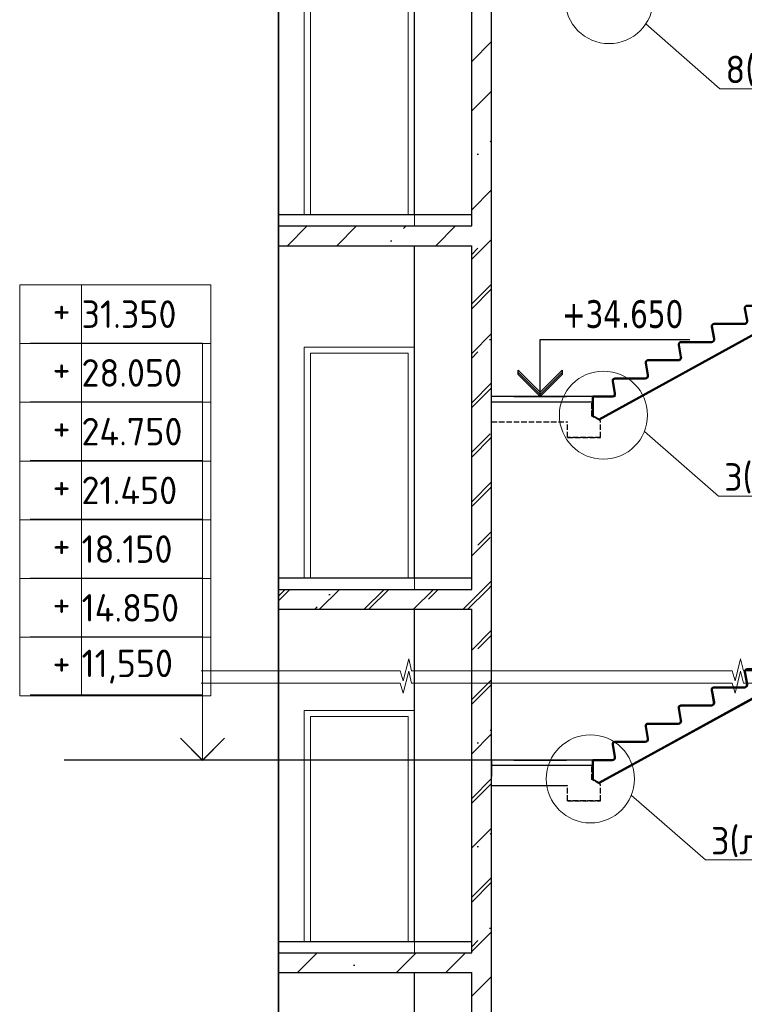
# Model space of a CAD drawing. Header units: millimetres. Extents: x 259029 to 2494469, y -731578 to -57567.
# Tile 10 of 207: x 347832 to 354411, y -685366 to -676425. Entities that reach past the tile are written whole.
import ezdxf
from ezdxf import colors
from ezdxf.entities.mleader import LeaderData, LeaderLine
from ezdxf.math import Vec2, Vec3

# ---------------------------------------------------------------- set-up
doc = ezdxf.new("R2010")
doc.units = ezdxf.units.MM
doc.linetypes.add('______2', pattern=[270, 200, -70])
doc.layers.get('Defpoints').update_dxf_attribs({"color": 140})
for name, color, linetype, lineweight in [('RAZMER', 100, 'Continuous', 15), ('Standard', 7, 'Continuous', 25), ('АС-Таблицы', 7, 'Continuous', 20), ('Общий01', 7, 'Continuous', 13), ('отметки', 243, 'Continuous', 18), ('ПЛИТА', 152, 'Continuous', 35), ('Размеры кладочные', 3, 'Continuous', 20), ('РАЗРЕЗЫ', 10, 'Continuous', 60), ('Символы 0.20', 1, 'Continuous', 20), ('Стена', 7, 'Continuous', 50), ('Стена_ бетон не несущ.', 253, 'Continuous', 35), ('Стена_ бетон несущ.', 253, 'Continuous', 70)]:
    doc.layers.add(name, color=color, linetype=linetype, lineweight=lineweight)
doc.styles.add('TAHOMA', font='tahoma.ttf')
doc.styles.add('ГОСТ', font='GOST_Common.ttf')
pattern_1 = [(45, (-470712.6, -328833), (-449.0128, 449.0128), []), (45, (-470263.6, -328833), (-449.0128, 449.0128), [793.75, -158.75, 0, -158.75])]
pattern_2 = [(45, (-470712.6, -348633), (-449.0128, 449.0128), []), (45, (-470263.6, -348633), (-449.0128, 449.0128), [793.75, -158.75, 0, -158.75])]

# ---------------------------------------------------------------- blocks, each defined once
blk = doc.blocks.new('*T317')
at = {"layer": 'Defpoints', "color": 8, "linetype": 'ByBlock', "lineweight": 0, "transparency": 16777216}
for p, q in [((0, 0), (1734.3, 0)), ((0, 0), (0, -3733.3)), ((561.2, 0), (561.2, -3733.3)), ((1734.3, 0), (1734.3, -3733.3)), ((0, -533.3), (1734.3, -533.3)), ((0, -1066.7), (1734.3, -1066.7)), ((0, -1600), (1734.3, -1600)), ((0, -2133.3), (1734.3, -2133.3)), ((0, -2666.7), (1734.3, -2666.7)), ((0, -3200), (1734.3, -3200)), ((0, -3733.3), (1734.3, -3733.3))]:
    blk.add_line(p, q, dxfattribs=at)
at = {"layer": 'АС-Таблицы', "color": 0, "transparency": 16777216, "char_height": 250, "style": 'ГОСТ'}
for s, insert, width, attachment_point in [('+', (461.2, -100), 361.223, 3), ('31.350', (561.2, -266.7), 1173.087, 4), ('+', (461.2, -633.3), 361.223, 3), ('28.050', (561.2, -800), 1173.087, 4), ('+', (461.2, -1166.7), 361.223, 3), ('24.750', (561.2, -1333.3), 1173.087, 4), ('+', (461.2, -1700), 361.223, 3), ('21.450', (561.2, -1866.7), 1173.087, 4), ('+', (461.2, -2233.3), 361.223, 3), ('18.150', (561.2, -2400), 1173.087, 4), ('14.850', (561.2, -2933.3), 1173.087, 4), ('+', (461.2, -2766.7), 361.223, 3), ('11,550', (561.2, -3466.7), 1173.087, 4), ('+', (461.2, -3300), 361.223, 3)]:
    blk.add_mtext(s, dxfattribs=dict(at, insert=insert, width=width, attachment_point=attachment_point))
blk = doc.blocks.new('_None')
blk = doc.blocks.new('НОВЫЙ')
at = {"layer": 'Standard', "color": 5, "linetype": 'Continuous', "lineweight": 50, "transparency": 33554687}
for p, q in [((381795.4, -472257), (381776.2, -472145.8)), ((381795.8, -472121.9), (382011.4, -472121.7)), ((382011.4, -472121.9), (381835.3, -472121.9)), ((382011.4, -472121.9), (382011.4, -472297.6)), ((378952.4, -473979.3), (382011.4, -472297.6)), ((381495.4, -472422), (381476.2, -472310.8)), ((381495.8, -472286.9), (381770.9, -472286.9)), ((381195.4, -472587), (381176.2, -472475.8)), ((381195.8, -472451.9), (381470.9, -472451.9)), ((380895.4, -472752), (380876.2, -472640.8)), ((380895.8, -472616.9), (381170.9, -472616.9)), ((380595.4, -472917), (380576.2, -472805.8)), ((380595.8, -472781.9), (380870.9, -472781.9)), ((380295.8, -472946.9), (380570.9, -472946.9)), ((380295.4, -473082), (380276.2, -472970.8)), ((379995.8, -473111.9), (380270.9, -473111.9)), ((379995.4, -473247), (379976.2, -473135.8)), ((379695.4, -473412), (379676.2, -473300.8)), ((379695.8, -473276.9), (379970.9, -473276.9)), ((379395.4, -473577), (379376.2, -473465.8)), ((379395.8, -473441.9), (379670.9, -473441.9)), ((379095.4, -473742), (379076.2, -473630.8)), ((379095.8, -473606.9), (379370.9, -473606.9)), ((378894.8, -473771.9), (378894.9, -473836.7)), ((378894.8, -473771.9), (378894.8, -473947.6)), ((378894.8, -473771.9), (379070.9, -473771.9))]:
    blk.add_line(p, q, dxfattribs=at)
for centre, radius, start, end in [((381795.8, -472141.9), 20, 90, 191.30993), ((381495.8, -472306.9), 20, 90, 191.30993), ((381770.9, -472261.9), 25, 270, 11.30993), ((381195.8, -472471.9), 20, 90, 191.30993), ((381470.9, -472426.9), 25, 270, 11.30993), ((381170.9, -472591.9), 25, 270, 11.30993), ((380895.8, -472636.9), 20, 90, 191.30993), ((380870.9, -472756.9), 25, 270, 11.30993), ((380595.8, -472801.9), 20, 90, 191.30993), ((380295.8, -472966.9), 20, 90, 191.30993), ((380570.9, -472921.9), 25, 270, 11.30993), ((379995.8, -473131.9), 20, 90, 191.30993), ((380270.9, -473086.9), 25, 270, 11.30993), ((379695.8, -473296.9), 20, 90, 191.30993), ((379970.9, -473251.9), 25, 270, 11.30993), ((379395.8, -473461.9), 20, 90, 191.30993), ((379670.9, -473416.9), 25, 270, 11.30993), ((379370.9, -473581.9), 25, 270, 11.30993), ((379095.8, -473626.9), 20, 90, 191.30993), ((379070.9, -473746.9), 25, 270, 11.30993)]:
    blk.add_arc(centre, radius, start, end, dxfattribs=at)
at = {"layer": 'РАЗРЕЗЫ', "color": 5, "lineweight": 35}
for p, q in [((382011.4, -472297.6), (382011.4, -472121.9)), ((382011.4, -472297.6), (382011.4, -472297.6)), ((378894.8, -473947.6), (378894.8, -473771.9)), ((378952.4, -473979.3), (378894.8, -473947.6))]:
    blk.add_line(p, q, dxfattribs=at)
blk = doc.blocks.new('выаыв')
at = {"layer": 'Standard', "color": 7, "linetype": '______2', "lineweight": 30}
for p, q in [((483017, -472887), (483017, -472378)), ((486656, -473099), (486656, -472378)), ((482696, -473063), (483017, -472887)), ((482696, -473659), (482696, -473063)), ((483896, -473659), (483896, -473099)), ((486656, -473099), (483896, -473099)), ((482696, -473659), (482696, -473279)), ((483896, -473659), (482696, -473659)), ((483896, -473659), (482696, -473659)), ((482696, -473659), (483896, -473659)), ((483896, -473659), (482696, -473659))]:
    blk.add_line(p, q, dxfattribs=at)
at = {"layer": 'ПЛИТА', "color": 0, "lineweight": 30}
blk.add_line((483017, -472378), (486656, -472378), dxfattribs=at)

msp = doc.modelspace()

# ---------------------------------------------------------------- hatches: boundary and pattern name
at = {"layer": 'Стена_ бетон несущ.', "linetype": 'Continuous', "lineweight": 25}
h = msp.add_hatch(dxfattribs=at)
h.set_pattern_fill('ANSI35', scale=100, style=0)
h.set_pattern_definition(pattern_2)
h.paths.add_polyline_path([(352115.6, -678297.9), (352115.6, -675177.9), (351935.6, -675177.9), (351935.6, -678297.9)])
h = msp.add_hatch(dxfattribs=at)
h.set_pattern_fill('ANSI35', scale=100, style=0)
h.set_pattern_definition(pattern_2)
h.paths.add_polyline_path([(350180.4, -678297.9), (350180.4, -678477.9), (352115.6, -678477.9), (352115.6, -678297.9)])
h = msp.add_hatch(dxfattribs=at)
h.set_pattern_fill('ANSI35', scale=100, style=0)
h.set_pattern_definition(pattern_1)
h.paths.add_polyline_path([(352115.6, -681597.9), (352115.6, -678477.9), (351935.6, -678477.9), (351935.6, -681597.9)])
h = msp.add_hatch(dxfattribs=at)
h.set_pattern_fill('ANSI35', scale=100, style=0)
h.set_pattern_definition(pattern_2)
h.paths.add_polyline_path([(352115.6, -681597.9), (352115.6, -678477.9), (351935.6, -678477.9), (351935.6, -681597.9)])
h = msp.add_hatch(dxfattribs=at)
h.set_pattern_fill('ANSI35', scale=100, style=0)
h.set_pattern_definition(pattern_1)
h.paths.add_polyline_path([(350180.4, -681597.9), (350180.4, -681777.9), (352115.6, -681777.9), (352115.6, -681597.9)])
h = msp.add_hatch(dxfattribs=at)
h.set_pattern_fill('ANSI35', scale=100, style=0)
h.set_pattern_definition(pattern_2)
h.paths.add_polyline_path([(350180.4, -681597.9), (350180.4, -681777.9), (352115.6, -681777.9), (352115.6, -681597.9)])
h = msp.add_hatch(dxfattribs=at)
h.set_pattern_fill('ANSI35', scale=100, style=0)
h.set_pattern_definition(pattern_1)
h.paths.add_polyline_path([(352115.6, -684897.9), (352115.6, -681777.9), (351935.6, -681777.9), (351935.6, -684897.9)])
h = msp.add_hatch(dxfattribs=at)
h.set_pattern_fill('ANSI35', scale=100, style=0)
h.set_pattern_definition(pattern_2)
h.paths.add_polyline_path([(352115.6, -684897.9), (352115.6, -681777.9), (351935.6, -681777.9), (351935.6, -684897.9)])
h = msp.add_hatch(dxfattribs=at)
h.set_pattern_fill('ANSI35', scale=100, style=0)
h.set_pattern_definition(pattern_1)
h.paths.add_polyline_path([(350180.4, -684897.9), (350180.4, -685077.9), (352115.6, -685077.9), (352115.6, -684897.9)])
h = msp.add_hatch(dxfattribs=at)
h.set_pattern_fill('ANSI35', scale=100, style=0)
h.set_pattern_definition(pattern_1)
h.paths.add_polyline_path([(352115.6, -688197.9), (352115.6, -685077.9), (351935.6, -685077.9), (351935.6, -688197.9)])

# ---------------------------------------------------------------- linework, layer by layer
at = {"color": 0}
msp.add_line((352317.5, -683147.9), (348234.7, -683147.9), dxfattribs=at)
at = {"layer": 'RAZMER', "color": 30, "ltscale": 100}
for p, q in [((349490.7, -679362.2, 0), (347928.2, -679362.2, 0)), ((349490.7, -682550.6, 0), (349490.7, -679362.2, 0)), ((349490.7, -679895.5, 0), (347928.2, -679895.5, 0)), ((349490.7, -680428.9, 0), (347928.2, -680428.9, 0)), ((349490.7, -680962.2, 0), (347928.2, -680962.2, 0)), ((349490.7, -681495.5, 0), (347928.2, -681495.5, 0)), ((349490.7, -682028.9, 0), (347928.2, -682028.9, 0)), ((349490.7, -682703.2, 0), (349490.7, -682103.2, 0)), ((349490.7, -682556.9, 0), (347928.2, -682556.9, 0))]:
    msp.add_line(p, q, dxfattribs=at)
at = {"layer": 'RAZMER'}
msp.add_line((349490.7, -682547.9, 0), (349490.7, -683147.9), dxfattribs=at)
at = {"layer": 'Standard', "color": 7, "linetype": 'Continuous', "lineweight": 25}
for p, q in [((351935.6, -678297.9), (351935.6, -675177.9)), ((352115.6, -681777.9), (352115.6, -676255.1)), ((352115.6, -681777.9), (352115.6, -676255.1)), ((352115.6, -678477.9), (352115.6, -676447.9)), ((352115.6, -679847.9), (352115.6, -678297.9)), ((352115.6, -679847.9), (352115.6, -678297.9)), ((351935.6, -681597.9), (351935.6, -678477.9)), ((351935.6, -681597.9), (351935.6, -678477.9)), ((352557.5, -679847.9), (352557.5, -679327.9)), ((352557.5, -679327.9), (353917.5, -679327.9)), ((352557.5, -679847.9), (352557.5, -679327.9)), ((352557.5, -679327.9), (353917.5, -679327.9)), ((352357.5, -679647.9), (352357.5, -679607.9)), ((352357.5, -679607.9), (352557.5, -679807.9)), ((352357.5, -679647.9), (352357.5, -679607.9)), ((352357.5, -679607.9), (352557.5, -679807.9)), ((352557.5, -679827.9), (352357.5, -679627.9)), ((352557.5, -679827.9), (352357.5, -679627.9)), ((352557.5, -679847.9), (352357.5, -679647.9)), ((352557.5, -679847.9), (352357.5, -679647.9)), ((352557.5, -679807.9), (352757.5, -679607.9)), ((352557.5, -679807.9), (352757.5, -679607.9)), ((352757.5, -679627.9), (352557.5, -679827.9)), ((352757.5, -679627.9), (352557.5, -679827.9)), ((352757.5, -679647.9), (352557.5, -679847.9)), ((352757.5, -679647.9), (352557.5, -679847.9)), ((352757.5, -679607.9), (352757.5, -679627.9)), ((352757.5, -679607.9), (352757.5, -679627.9)), ((352757.5, -679627.9), (352757.5, -679647.9)), ((352757.5, -679627.9), (352757.5, -679647.9)), ((352317.5, -679847.9), (352797.5, -679847.9)), ((352317.5, -679847.9), (352797.5, -679847.9)), ((352115.6, -683147.9), (352115.6, -681597.9)), ((352115.6, -683147.9), (352115.6, -681597.9)), ((351935.6, -684897.9), (351935.6, -681777.9)), ((351935.6, -684897.9), (351935.6, -681777.9)), ((352115.6, -691677.9), (352115.6, -682450)), ((352317.5, -683147.9), (352797.5, -683147.9)), ((352115.6, -685077.9), (352115.6, -683297.9)), ((352115.6, -688377.9), (352115.6, -684897.9)), ((351935.6, -688197.9), (351935.6, -685077.9))]:
    msp.add_line(p, q, dxfattribs=at)
at = {"layer": 'Standard', "color": 7, "linetype": 'Continuous', "lineweight": 13}
for p, q in [((350471.6, -676153.9), (350471.6, -678197.9)), ((351359.6, -678197.9), (351359.6, -676153.9)), ((351359.6, -679453.9), (350471.6, -679453.9)), ((350471.6, -679453.9), (350471.6, -681497.9)), ((351359.6, -679453.9), (350471.6, -679453.9)), ((350471.6, -679453.9), (350471.6, -681497.9)), ((351359.6, -681497.9), (351359.6, -679453.9)), ((351359.6, -681497.9), (351359.6, -679453.9)), ((351359.6, -682753.9), (350471.6, -682753.9)), ((350471.6, -682753.9), (350471.6, -684797.9)), ((351359.6, -684797.9), (351359.6, -682753.9))]:
    msp.add_line(p, q, dxfattribs=at)
at = {"layer": 'Standard', "color": 1, "linetype": 'Continuous', "lineweight": 50, "transparency": 33554687}
for p, q in [((353324.8, -683227.4), (354739, -682450)), ((354135.2, -682623), (354116, -682511.9)), ((354135.6, -682487.9), (354410.7, -682487.9)), ((353835.2, -682788), (353816, -682676.9)), ((353835.6, -682652.9), (354110.7, -682652.9)), ((353535.2, -682953), (353516, -682841.9)), ((353535.6, -682817.9), (353810.7, -682817.9)), ((353235.6, -682982.9), (353510.7, -682982.9))]:
    msp.add_line(p, q, dxfattribs=at)
for centre, radius, start, end in [((354135.6, -682507.9), 20, 90, 191.30993), ((354410.7, -682462.9), 25, 270, 11.30993), ((353835.6, -682672.9), 20, 90, 191.30993), ((354110.7, -682627.9), 25, 270, 11.30993), ((353810.7, -682792.9), 25, 270, 11.30993), ((353535.6, -682837.9), 20, 90, 191.30993), ((353510.7, -682957.9), 25, 270, 11.30993), ((353235.6, -683002.9), 20, 90, 190.6777)]:
    msp.add_arc(centre, radius, start, end, dxfattribs=at)
at = {"layer": 'Общий01', "color": 7, "linetype": 'Continuous', "lineweight": 25}
for p, q in [((351935.6, -678197.9), (350180.4, -678197.9)), ((350180.4, -678297.9), (351935.6, -678297.9)), ((350180.4, -678477.9), (351935.6, -678477.9)), ((351935.6, -681497.9), (350180.4, -681497.9)), ((351935.6, -681497.9), (350180.4, -681497.9)), ((350180.4, -681597.9), (351935.6, -681597.9)), ((350180.4, -681597.9), (351935.6, -681597.9)), ((350180.4, -681777.9), (351935.6, -681777.9)), ((350180.4, -681777.9), (351935.6, -681777.9)), ((351935.6, -684797.9), (350180.4, -684797.9)), ((350180.4, -684897.9), (351935.6, -684897.9)), ((350180.4, -685077.9), (351935.6, -685077.9))]:
    msp.add_line(p, q, dxfattribs=at)
at = {"layer": 'отметки', "linetype": 'Continuous', "lineweight": 25, "ltscale": 100}
msp.add_lwpolyline([(349690.7, -682947.9), (349490.7, -683147.9), (349290.7, -682947.9)], dxfattribs=at)
at = {"layer": 'отметки', "linetype": 'Continuous', "lineweight": 25, "ltscale": 100, "elevation": 0}
msp.add_lwpolyline([(349690.7, -682950.6), (349490.7, -683150.6), (349290.7, -682950.6)], dxfattribs=at)
at = {"layer": 'ПЛИТА', "color": 0}
msp.add_line((350180.4, -671472.3), (350180.4, -698892.9), dxfattribs=at)
at = {"layer": 'ПЛИТА', "color": 0, "lineweight": 30}
msp.add_line((352115.6, -683377.9), (352805.6, -683378), dxfattribs=at)
at = {"layer": 'Размеры кладочные'}
for points in [[(352612.2, -682339.4), (351389.4, -682339.4), (351363.8, -682229), (351314.9, -682429.3), (351287.4, -682339.4), (349478.4, -682339.4)], [(355626.1, -682339.4), (354403.2, -682339.4), (354377.6, -682229), (354328.8, -682429.3), (354301.3, -682339.4), (352612.2, -682339.4)], [(352612.2, -682450), (351389.4, -682450), (351363.8, -682339.6), (351314.9, -682539.9), (351287.4, -682450), (349478.4, -682450)], [(355626.1, -682450), (354403.2, -682450), (354377.6, -682339.6), (354328.8, -682539.9), (354301.3, -682450), (352612.2, -682450)]]:
    msp.add_lwpolyline(points, dxfattribs=at)
at = {"layer": 'Символы 0.20'}
for centre in [(353183.1, -676242.5), (353132.2, -680016.3), (353013.3, -683318.9)]:
    msp.add_circle(centre, 400, dxfattribs=at)
at = {"layer": 'Стена', "color": 7, "linetype": 'Continuous', "lineweight": 25}
for p, q in [((353215.6, -679847.9), (352115.6, -679847.9)), ((353215.6, -679847.9), (352115.6, -679847.9)), ((353240.8, -679847.9), (352115.6, -679847.9)), ((353215.6, -683147.9), (352115.6, -683147.9)), ((352115.6, -683147.9), (352115.6, -683297.9)), ((353099.6, -683147.9), (352115.6, -683147.9))]:
    msp.add_line(p, q, dxfattribs=at)
at = {"layer": 'Стена_ бетон не несущ.', "color": 45, "linetype": 'Continuous', "lineweight": 25}
for p, q in [((351415.6, -678197.9), (351415.6, -675177.9)), ((351415.6, -681497.9), (351415.6, -678477.9)), ((351415.6, -681497.9), (351415.6, -678477.9)), ((351415.6, -684797.9), (351415.6, -681777.9)), ((351415.6, -684797.9), (351415.6, -681777.9)), ((351415.6, -688097.9), (351415.6, -685077.9))]:
    msp.add_line(p, q, dxfattribs=at)
at = {"layer": 'Стена_ бетон не несущ.', "color": 7, "linetype": 'Continuous', "lineweight": 13}
for p, q in [((350415.6, -676097.9), (350415.6, -678197.9)), ((351415.6, -678297.9), (351415.6, -676097.9)), ((351415.6, -679397.9), (350415.6, -679397.9)), ((350415.6, -679397.9), (350415.6, -681497.9)), ((351415.6, -679397.9), (350415.6, -679397.9)), ((350415.6, -679397.9), (350415.6, -681497.9)), ((351415.6, -681597.9), (351415.6, -679397.9)), ((351415.6, -681597.9), (351415.6, -679397.9)), ((351415.6, -682697.9), (350415.6, -682697.9)), ((350415.6, -682697.9), (350415.6, -684797.9)), ((351415.6, -684897.9), (351415.6, -682697.9))]:
    msp.add_line(p, q, dxfattribs=at)

# ---------------------------------------------------------------- block references
msp.add_blockref('*T317', (347832.3, -678832.6, 0))
at = {"layer": 'РАЗРЕЗЫ', "color": 2, "lineweight": -2}
for p in [(-25859.4, -206076.2), (-25859.4, -209376.2), (-25859.4, -212676.2)]:
    msp.add_blockref('НОВЫЙ', p, dxfattribs=at)
at = {"layer": 'РАЗРЕЗЫ', "color": 2, "lineweight": -2, "xscale": -0.25, "yscale": 0.25, "zscale": 0.25}
for p in [(473779.7, -561803.3), (473779.7, -565103.3)]:
    msp.add_blockref('выаыв', p, dxfattribs=at)

# ---------------------------------------------------------------- texts
at = {"layer": 'Standard', "color": 7, "linetype": 'Continuous', "lineweight": 25, "insert": (352757.5, -679227.9), "char_height": 250, "width": 1183.813, "attachment_point": 7, "style": 'TAHOMA'}
msp.add_mtext('\\W0.86;+34.650', dxfattribs=at)

# ---------------------------------------------------------------- leaders
at = {"layer": 'Символы 0.20'}
ml = msp.add_multileader_mtext('Standard', dxfattribs=at)
ml.set_content('8(л.6)', color=256, style='ГОСТ')
ml.set_leader_properties(color=256, linetype='ByLayer', lineweight=-1)
ml.set_arrow_properties(name='NONE')
ml.build(insert=Vec2(0, 0))
ml.multileader.update_dxf_attribs({"text_left_attachment_type": 6, "text_right_attachment_type": 6, "dogleg_length": 0.25, "arrow_head_size": 200, "scale": 100})
ctx = ml.context
ctx.base_point, ctx.scale, ctx.char_height, ctx.arrow_head_size, ctx.landing_gap_size, ctx.plane_origin = Vec3(354214.7, -677052.3), 100, 250, 200, 25, Vec3(354699, -677354.1)
ctx.left_attachment, ctx.right_attachment = 6, 6
notes = []
notes.append((ctx, [(0, (1, 1, 0), (354189.7, -677052.3), (1, 0), 25, [(0, [(353515.9, -676464.4)], 0, [])])]))
ctx.mtext.insert, ctx.mtext.width, ctx.mtext.defined_height, ctx.mtext.flow_direction = Vec3(354239.7, -676752.3), 1094.387, 742.8, 5
ml = msp.add_multileader_mtext('Standard', dxfattribs=at)
ml.set_content('3(л.6)', color=256, style='ГОСТ')
ml.set_leader_properties(color=256, linetype='ByLayer', lineweight=-1)
ml.set_arrow_properties(name='NONE')
ml.build(insert=Vec2(0, 0))
ml.multileader.update_dxf_attribs({"text_left_attachment_type": 6, "text_right_attachment_type": 6, "dogleg_length": 0.25, "arrow_head_size": 200, "scale": 100})
ctx = ml.context
ctx.base_point, ctx.scale, ctx.char_height, ctx.arrow_head_size, ctx.landing_gap_size, ctx.plane_origin = Vec3(354202.3, -680753), 100, 250, 200, 25, Vec3(354686.6, -681054.8)
ctx.left_attachment, ctx.right_attachment = 6, 6
notes.append((ctx, [(0, (1, 1, 0), (354177.3, -680753), (1, 0), 25, [(0, [(353503.5, -680165)], 0, [])])]))
ctx.mtext.insert, ctx.mtext.width, ctx.mtext.defined_height, ctx.mtext.flow_direction = Vec3(354227.3, -680453), 1094.387, 742.8, 5
ml = msp.add_multileader_mtext('Standard', dxfattribs=at)
ml.set_content('3(л.6)', color=256, style='ГОСТ')
ml.set_leader_properties(color=256, linetype='ByLayer', lineweight=-1)
ml.set_arrow_properties(name='NONE')
ml.build(insert=Vec2(0, 0))
ml.multileader.update_dxf_attribs({"text_left_attachment_type": 6, "text_right_attachment_type": 6, "dogleg_length": 0.25, "arrow_head_size": 200, "scale": 100})
ctx = ml.context
ctx.base_point, ctx.scale, ctx.char_height, ctx.arrow_head_size, ctx.landing_gap_size, ctx.plane_origin = Vec3(354083.5, -684055.5), 100, 250, 200, 25, Vec3(354567.8, -684357.3)
ctx.left_attachment, ctx.right_attachment = 6, 6
notes.append((ctx, [(0, (1, 1, 0), (354058.5, -684055.5), (1, 0), 25, [(0, [(353384.7, -683467.6)], 0, [])])]))
ctx.mtext.insert, ctx.mtext.width, ctx.mtext.defined_height, ctx.mtext.flow_direction = Vec3(354108.5, -683755.5), 1094.387, 742.8, 5
for ctx, leaders in notes:
    for number, flags, end, landing, length, lines in leaders:
        leader = LeaderData()
        leader.index, (leader.has_last_leader_line, leader.has_dogleg_vector, leader.attachment_direction) = number, flags
        leader.last_leader_point, leader.dogleg_vector, leader.dogleg_length = Vec3(end), Vec3(landing), length
        for number, points, colour, breaks in lines:
            line = LeaderLine()
            line.index, line.vertices, line.color, line.breaks = number, Vec3.list(points), colors.encode_raw_color(colour), breaks
            leader.lines.append(line)
        ctx.leaders.append(leader)

doc.saveas('drawing.dxf')
